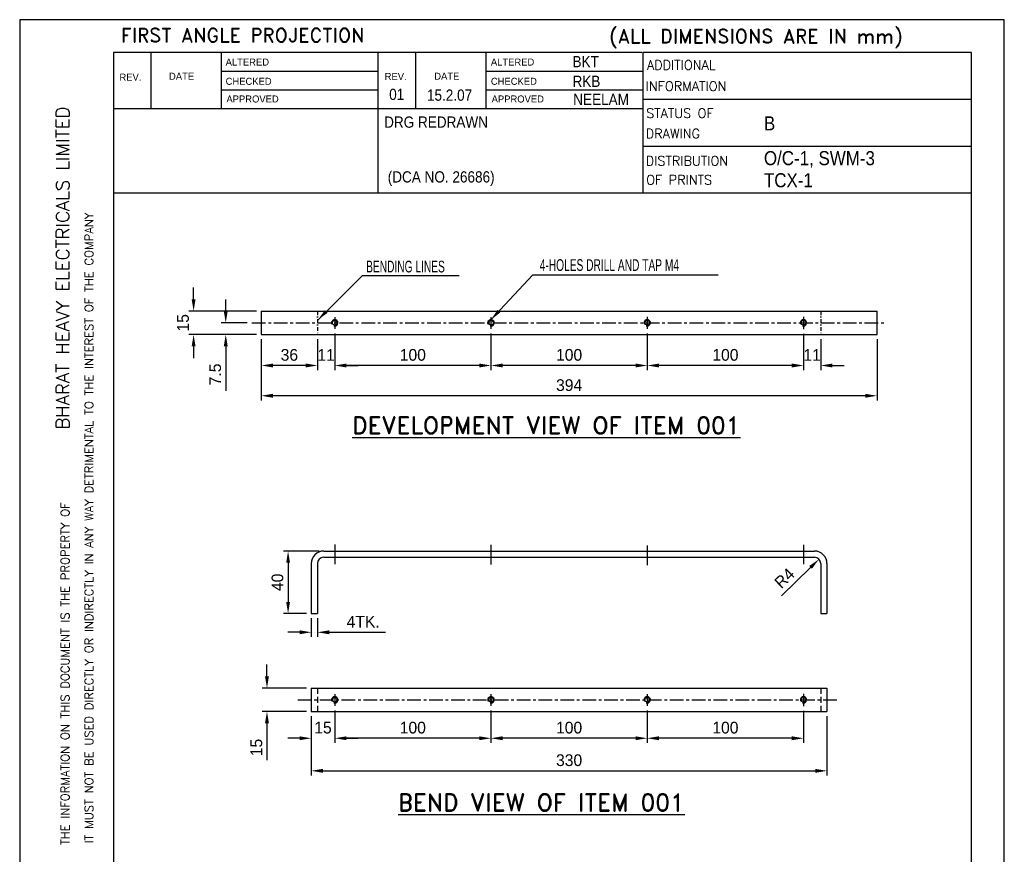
# Model space of a CAD drawing. Extents: x 7539 to 8169, y 912 to 1803.
# Tile 6 of 6: x 7539 to 8169, y 1269 to 1803. Entities that reach past the tile are written whole.
import ezdxf
from ezdxf.enums import TextEntityAlignment as Align

# ---------------------------------------------------------------- set-up
doc = ezdxf.new("R2010")
doc.units = 0
doc.header["$MEASUREMENT"] = 0
for name, pattern in [('CENTER', [2, 1.25, -0.25, 0.25, -0.25]), ('DASHDOT', [1, 0.5, -0.25, 0, -0.25]), ('HIDDEN', [0.375, 0.25, -0.125])]:
    doc.linetypes.add(name, pattern=pattern)
doc.layers.get('0').update_dxf_attribs({"linetype": 'CONTINUOUS'})
doc.layers.get('DEFPOINTS').update_dxf_attribs({"linetype": 'CONTINUOUS'})
for name, color, linetype in [('CENTER', 3, 'CENTER'), ('CHD', 6, 'DASHDOT'), ('DIM', 1, 'CONTINUOUS'), ('HEEDAN', 4, 'HIDDEN'), ('TEXT', 2, 'CONTINUOUS')]:
    doc.layers.add(name, color=color, linetype=linetype)
doc.styles.add('ROMAND', font='romand')
doc.styles.add('ROMANS', font='romans')
doc.dimstyles.get("Standard").update_dxf_attribs({"dimscale": 3, "dimtxt": 2.5, "dimasz": 2.5, "dimexe": 1, "dimexo": 1, "dimgap": 1, "dimtad": 1, "dimdec": 1, "dimzin": 12, "dimdsep": 46, "dimtxsty": 'Standard', "dimcen": 0.09, "dimclrd": 1, "dimclre": 1, "dimclrt": 1, "dimadec": 0, "dimazin": 3, "dimtfac": 1, "dimtdec": 1, "dimtofl": 0, "dimtmove": 0, "dimatfit": 3, "dimfxl": 0, "dimtolj": 1, "dimtzin": 0, "dimarcsym": 0})

# ---------------------------------------------------------------- blocks, each defined once
blk = doc.blocks.new('A4')
for p, q in [((0, 297), (0, 0)), ((210, 297), (0, 297)), ((210, 0), (210, 297)), ((132.79, 290), (20, 290)), ((20, 290), (20, 7)), ((28, 290), (28, 278)), ((43, 290), (43, 277.99)), ((76.4, 290), (76.4, 260)), ((84.4, 290), (84.4, 277.98)), ((99.4, 290), (99.4, 277.98)), ((133, 260), (133, 290)), ((203, 290), (133, 290)), ((203, 7), (203, 290)), ((76.4, 285.99), (43, 285.99)), ((133, 285.97), (99.4, 285.98)), ((20, 282), (20, 282)), ((76.4, 281.99), (43, 281.99)), ((133, 281.97), (99.4, 281.98)), ((203, 280), (133, 280)), ((133, 277.97), (20, 278)), ((203, 270), (133, 270)), ((203, 260), (20, 260))]:
    blk.add_line(p, q)
at = {"style": 'ROMANS', "width": 0.7}
for tag, p in [('NEW_ALT_BY', (55.26, 287.07)), ('OLD_ALT_BY', (111.5, 287.32)), ('NEW_CHD_BY', (55.8, 283.39)), ('OLD_CHD_BY', (111.5, 283.23)), ('NEW_REV_NO', (20.47, 280.69)), ('NEW_REV_DT', (29.91, 280.8)), ('OLD_REV_NO', (77.51, 281.45)), ('OLD_REV_DT', (85.97, 280.5)), ('NEW_APP_BY', (57.03, 279.3)), ('OLD_APP_BY', (113.28, 279.13))]:
    blk.add_attdef(tag, p, '', height=1.5, dxfattribs=at)
at = {"color": 7, "style": 'ROMANS'}
for tag, p, height in [('NEW_ALT_SIGN', (66.32, 287.35), 1), ('OLD_ALT_SIGN', (122.94, 287.73), 1), ('NEW_CHD_SIGN', (67.27, 283.66), 1), ('OLD_CHD_SIGN', (123.22, 283.5), 1), ('NEW_APP_SIGN', (67.95, 279.16), 1), ('OLD_APP_SIGN', (124.72, 279.41), 1), ('DRN_SIGN', (159.64, 55.29), 1), ('CHD_SIGN', (159.2, 49.18), 1), ('APP_SIGN', (159.2, 43.06), 1), ('TITLE1', (42.35, 16.76), 3.5), ('TITLE2', (42.35, 10.55), 3.5)]:
    blk.add_attdef(tag, p, '', height=height, dxfattribs=at)
at = {"style": 'ROMANS'}
for tag, p, height in [('NEW_DCA_NO', (20.9, 275.07), 2), ('OLD_DCA_NO', (78.06, 274.63), 2), ('NEW_DCA_DETAILS', (20.9, 271.39), 1.8), ('OLD_DCA_DETAILS', (78.06, 270.95), 1.8)]:
    blk.add_attdef(tag, p, '', height=height, dxfattribs=at)
for tag, p, width in [('SHTNO', (13.78, 110.33), 0.8), ('REV_NO', (13.8, 101.04), 0.8), ('DRG_NO', (13.88, 72.7), 0.9)]:
    blk.add_attdef(tag, p, '', height=2.8, rotation=90, dxfattribs=dict(at, width=width))
at = {"color": 7, "style": 'ROMANS'}
for tag, height, p in [('DRN_BY', 2, (149.82, 56.82)), ('DRN_DATE', 1.5, (180.8, 56.66)), ('CHD_BY', 2, (149.82, 50.82)), ('CHD_DATE', 1.5, (180.7, 51.14)), ('APP_BY', 2, (149.82, 44.81)), ('APP_DATE', 1.5, (180.7, 44.64)), ('SCALE', 2.5, (100.77, 30.22)), ('ITNO', 2.5, (181.7, 30.87)), ('NOIT', 2.5, (197.04, 30.38)), ('REFTOASSY', 2.5, (147.44, 29.6)), ('REV_NO', 3.5, (197.3, 16.45)), ('SHTNO', 2.5, (157.79, 10.06)), ('NOSHT', 2.5, (199.43, 10.04))]:
    blk.add_attdef(tag, text='', height=height, dxfattribs=at).set_placement(p, align=Align.MIDDLE)
at = {"color": 7, "style": 'ROMANS', "width": 0.8}
blk.add_attdef('WEIGHT', text='', height=2.3, dxfattribs=at).set_placement((119.67, 29.96), align=Align.MIDDLE)
at = {"color": 7, "style": 'ROMANS', "width": 1.5}
blk.add_attdef('DRG_NO', (133.59, 15.09), '', height=3.5, dxfattribs=at)
at = {"layer": 'TEXT'}
for s, height, style, p in [('FIRST ANGLE PROJECTION', 3, 'ROMAND', (21.58, 292.18)), ('(ALL DIMENSIONS ARE IN mm)', 3, 'ROMAND', (125.77, 292.01)), ('ADDITIONAL', 2, 'ROMANS', (133.78, 286.34)), ('INFORMATION', 2, 'ROMANS', (133.51, 281.82)), ('STATUS OF ', 2, 'ROMANS', (133.62, 276.06)), ('DRAWING', 2, 'ROMANS', (133.53, 271.72)), ('DISTRIBUTION', 2, 'ROMANS', (133.53, 265.92)), ('OF PRINTS', 2, 'ROMANS', (133.62, 261.87))]:
    blk.add_text(s, height=height, dxfattribs=dict(at, style=style)).set_placement(p)
for s, p in [('ALTERED', (43.93, 287.22)), ('ALTERED', (100.5, 287.22)), ('DATE', (31.85, 284.2)), ('REV.', (77.85, 284.15)), ('DATE', (88.42, 284.2)), ('REV.', (21.28, 284.01)), ('CHECKED', (43.93, 283.12)), ('CHECKED', (100.5, 283.12)), ('APPROVED', (44.1, 279.35)), ('APPROVED', (100.66, 279.35))]:
    blk.add_text(s, height=1.5, dxfattribs=at).set_placement(p)
at = {"layer": 'TEXT', "style": 'ROMAND', "width": 0.868356}
blk.add_text('BHARAT HEAVY ELECTRICALS LIMITED', height=2.8, rotation=90, dxfattribs=at).set_placement((10.57, 209.62), (10.57, 278.51), align=Align.FIT)
at = {"layer": 'TEXT', "style": 'ROMAND'}
for s, p in [('IT MUST NOT BE USED DIRECTLY OR INDIRECTLY IN ANY WAY DETRIMENTAL TO THE INTEREST OF THE COMPANY', (15.67, 121.4)), ('THE INFORMATION ON THIS DOCUMENT IS THE PROPERTY OF', (10.59, 121.04))]:
    blk.add_text(s, height=1.8, rotation=90, dxfattribs=at).set_placement(p)
blk = doc.blocks.new('*D20')
at = {"layer": 'DEFPOINTS', "color": 0}
for p in [(7693.78, 1601.51), (7729.78, 1601.51), (7693.78, 1581.72)]:
    blk.add_point(p, dxfattribs=at)
at = {"layer": 'DIM', "color": 1, "lineweight": -2}
for p, q in [((7693.78, 1598.51), (7693.78, 1578.72)), ((7729.78, 1598.51), (7729.78, 1578.72)), ((7722.28, 1581.72), (7701.28, 1581.72))]:
    blk.add_line(p, q, dxfattribs=at)
at = {"layer": 'DIM', "color": 1}
for points in [[(7701.28, 1582.97), (7701.28, 1580.47), (7693.78, 1581.72)], [(7722.28, 1582.97), (7722.28, 1580.47), (7729.78, 1581.72)]]:
    blk.add_solid(points, dxfattribs=at)
at = {"layer": 'DIM', "color": 1, "insert": (7711.78, 1588.47), "char_height": 7.5, "attachment_point": 5}
blk.add_mtext('\\A1;36', dxfattribs=at)
blk = doc.blocks.new('*D21')
at = {"layer": 'DEFPOINTS', "color": 0}
for p in [(7729.78, 1601.51), (7740.78, 1605.23), (7729.78, 1581.72)]:
    blk.add_point(p, dxfattribs=at)
at = {"layer": 'DIM', "color": 1, "lineweight": -2}
for p, q in [((7740.78, 1602.23), (7740.78, 1578.72)), ((7729.78, 1598.51), (7729.78, 1578.72)), ((7722.28, 1581.72), (7714.78, 1581.72)), ((7748.28, 1581.72), (7755.78, 1581.72))]:
    blk.add_line(p, q, dxfattribs=at)
at = {"layer": 'DIM', "color": 1}
for points in [[(7722.28, 1582.97), (7722.28, 1580.47), (7729.78, 1581.72)], [(7748.28, 1582.97), (7748.28, 1580.47), (7740.78, 1581.72)]]:
    blk.add_solid(points, dxfattribs=at)
at = {"layer": 'DIM', "color": 1, "insert": (7735.28, 1588.47), "char_height": 7.5, "attachment_point": 5}
blk.add_mtext('\\A1;11', dxfattribs=at)
blk = doc.blocks.new('*D22')
at = {"layer": 'DEFPOINTS', "color": 0}
for p in [(7740.78, 1605.23), (7840.78, 1605.2), (7740.78, 1581.72)]:
    blk.add_point(p, dxfattribs=at)
at = {"layer": 'DIM', "color": 1, "lineweight": -2}
for p, q in [((7740.78, 1602.23), (7740.78, 1578.72)), ((7840.78, 1602.2), (7840.78, 1578.72)), ((7833.28, 1581.72), (7748.28, 1581.72))]:
    blk.add_line(p, q, dxfattribs=at)
at = {"layer": 'DIM', "color": 1}
for points in [[(7748.28, 1582.97), (7748.28, 1580.47), (7740.78, 1581.72)], [(7833.28, 1582.97), (7833.28, 1580.47), (7840.78, 1581.72)]]:
    blk.add_solid(points, dxfattribs=at)
at = {"layer": 'DIM', "color": 1, "insert": (7790.78, 1588.47), "char_height": 7.5, "attachment_point": 5}
blk.add_mtext('\\A1;100', dxfattribs=at)
blk = doc.blocks.new('*D23')
at = {"layer": 'DEFPOINTS', "color": 0}
for p in [(7840.78, 1605.14), (7940.78, 1605.14), (7840.78, 1581.72)]:
    blk.add_point(p, dxfattribs=at)
at = {"layer": 'DIM', "color": 1, "lineweight": -2}
for p, q in [((7840.78, 1602.14), (7840.78, 1578.72)), ((7940.78, 1602.14), (7940.78, 1578.72)), ((7933.28, 1581.72), (7848.28, 1581.72))]:
    blk.add_line(p, q, dxfattribs=at)
at = {"layer": 'DIM', "color": 1}
for points in [[(7848.28, 1582.97), (7848.28, 1580.47), (7840.78, 1581.72)], [(7933.28, 1582.97), (7933.28, 1580.47), (7940.78, 1581.72)]]:
    blk.add_solid(points, dxfattribs=at)
at = {"layer": 'DIM', "color": 1, "insert": (7890.78, 1588.47), "char_height": 7.5, "attachment_point": 5}
blk.add_mtext('\\A1;100', dxfattribs=at)
blk = doc.blocks.new('*D24')
at = {"layer": 'DEFPOINTS', "color": 0}
for p in [(7940.78, 1604.98), (8040.78, 1604.98), (7940.78, 1581.72)]:
    blk.add_point(p, dxfattribs=at)
at = {"layer": 'DIM', "color": 1, "lineweight": -2}
for p, q in [((7940.78, 1601.98), (7940.78, 1578.72)), ((8040.78, 1601.98), (8040.78, 1578.72)), ((8033.28, 1581.72), (7948.28, 1581.72))]:
    blk.add_line(p, q, dxfattribs=at)
at = {"layer": 'DIM', "color": 1}
for points in [[(7948.28, 1582.97), (7948.28, 1580.47), (7940.78, 1581.72)], [(8033.28, 1582.97), (8033.28, 1580.47), (8040.78, 1581.72)]]:
    blk.add_solid(points, dxfattribs=at)
at = {"layer": 'DIM', "color": 1, "insert": (7990.78, 1588.47), "char_height": 7.5, "attachment_point": 5}
blk.add_mtext('\\A1;100', dxfattribs=at)
blk = doc.blocks.new('*D25')
at = {"layer": 'DEFPOINTS', "color": 0}
for p in [(8040.78, 1604.98), (8051.78, 1601.51), (8040.78, 1581.71)]:
    blk.add_point(p, dxfattribs=at)
at = {"layer": 'DIM', "color": 1, "lineweight": -2}
for p, q in [((8040.78, 1601.98), (8040.78, 1578.71)), ((8051.78, 1598.51), (8051.78, 1578.71)), ((8033.28, 1581.71), (8025.78, 1581.71)), ((8059.28, 1581.71), (8066.78, 1581.71))]:
    blk.add_line(p, q, dxfattribs=at)
at = {"layer": 'DIM', "color": 1}
for points in [[(8033.28, 1582.96), (8033.28, 1580.46), (8040.78, 1581.71)], [(8059.28, 1582.96), (8059.28, 1580.46), (8051.78, 1581.71)]]:
    blk.add_solid(points, dxfattribs=at)
at = {"layer": 'DIM', "color": 1, "insert": (8046.28, 1588.46), "char_height": 7.5, "attachment_point": 5}
blk.add_mtext('\\A1;11', dxfattribs=at)
blk = doc.blocks.new('*D26')
at = {"layer": 'DEFPOINTS', "color": 0}
for p in [(7693.78, 1601.51), (8087.78, 1601.51), (7693.78, 1562.36)]:
    blk.add_point(p, dxfattribs=at)
at = {"layer": 'DIM', "color": 1, "lineweight": -2}
for p, q in [((7693.78, 1598.51), (7693.78, 1559.36)), ((8087.78, 1598.51), (8087.78, 1559.36)), ((8080.28, 1562.36), (7701.28, 1562.36))]:
    blk.add_line(p, q, dxfattribs=at)
at = {"layer": 'DIM', "color": 1}
for points in [[(7701.28, 1563.61), (7701.28, 1561.11), (7693.78, 1562.36)], [(8080.28, 1563.61), (8080.28, 1561.11), (8087.78, 1562.36)]]:
    blk.add_solid(points, dxfattribs=at)
at = {"layer": 'DIM', "color": 1, "insert": (7890.78, 1569.11), "char_height": 7.5, "attachment_point": 5}
blk.add_mtext('\\A1;394', dxfattribs=at)
blk = doc.blocks.new('*D27')
at = {"layer": 'DEFPOINTS', "color": 0}
for p in [(7687.87, 1609.01), (7671.09, 1601.51), (7693.78, 1601.51)]:
    blk.add_point(p, dxfattribs=at)
at = {"layer": 'DIM', "color": 1, "lineweight": -2}
for p, q in [((7671.09, 1616.51), (7671.09, 1624.01)), ((7684.87, 1609.01), (7668.09, 1609.01)), ((7690.78, 1601.51), (7668.09, 1601.51)), ((7671.09, 1594.01), (7671.09, 1565.51))]:
    blk.add_line(p, q, dxfattribs=at)
at = {"layer": 'DIM', "color": 1}
for points in [[(7669.84, 1616.51), (7672.34, 1616.51), (7671.09, 1609.01)], [(7669.84, 1594.01), (7672.34, 1594.01), (7671.09, 1601.51)]]:
    blk.add_solid(points, dxfattribs=at)
at = {"layer": 'DIM', "color": 1, "insert": (7664.34, 1576.01), "char_height": 7.5, "attachment_point": 5, "rotation": 90}
blk.add_mtext('\\A1;7.5', dxfattribs=at)
blk = doc.blocks.new('*D28')
at = {"layer": 'DEFPOINTS', "color": 0}
for p in [(7693.78, 1616.51), (7650.52, 1601.51), (7693.78, 1601.51)]:
    blk.add_point(p, dxfattribs=at)
at = {"layer": 'DIM', "color": 1, "lineweight": -2}
for p, q in [((7650.52, 1624.01), (7650.52, 1631.51)), ((7690.78, 1616.51), (7647.52, 1616.51)), ((7690.78, 1601.51), (7647.52, 1601.51)), ((7650.52, 1594.01), (7650.52, 1586.51))]:
    blk.add_line(p, q, dxfattribs=at)
at = {"layer": 'DIM', "color": 1}
for points in [[(7649.27, 1624.01), (7651.77, 1624.01), (7650.52, 1616.51)], [(7649.27, 1594.01), (7651.77, 1594.01), (7650.52, 1601.51)]]:
    blk.add_solid(points, dxfattribs=at)
at = {"layer": 'DIM', "color": 1, "insert": (7643.77, 1609.01), "char_height": 7.5, "attachment_point": 5, "rotation": 90}
blk.add_mtext('\\A1;15', dxfattribs=at)
blk = doc.blocks.new('*D29')
at = {"layer": 'DEFPOINTS', "color": 0}
for p in [(7733.78, 1463.02), (7710.96, 1423.02), (7725.78, 1423.02)]:
    blk.add_point(p, dxfattribs=at)
at = {"layer": 'DIM', "color": 1, "lineweight": -2}
for p, q in [((7730.78, 1463.02), (7707.96, 1463.02)), ((7710.96, 1455.52), (7710.96, 1430.52)), ((7722.78, 1423.02), (7707.96, 1423.02))]:
    blk.add_line(p, q, dxfattribs=at)
at = {"layer": 'DIM', "color": 1}
for points in [[(7709.71, 1455.52), (7712.21, 1455.52), (7710.96, 1463.02)], [(7709.71, 1430.52), (7712.21, 1430.52), (7710.96, 1423.02)]]:
    blk.add_solid(points, dxfattribs=at)
at = {"layer": 'DIM', "color": 1, "insert": (7704.21, 1443.02), "char_height": 7.5, "attachment_point": 5, "rotation": 90}
blk.add_mtext('\\A1;40', dxfattribs=at)
blk = doc.blocks.new('*D30')
at = {"layer": 'DEFPOINTS', "color": 0}
for p in [(7725.78, 1423.02), (7729.78, 1423.02), (7729.78, 1411.08)]:
    blk.add_point(p, dxfattribs=at)
at = {"layer": 'DIM', "color": 1, "lineweight": -2}
for p, q in [((7725.78, 1420.02), (7725.78, 1408.08)), ((7729.78, 1420.02), (7729.78, 1408.08)), ((7718.28, 1411.08), (7710.78, 1411.08)), ((7737.28, 1411.08), (7773.28, 1411.08))]:
    blk.add_line(p, q, dxfattribs=at)
at = {"layer": 'DIM', "color": 1}
for points in [[(7718.28, 1412.33), (7718.28, 1409.83), (7725.78, 1411.08)], [(7737.28, 1412.33), (7737.28, 1409.83), (7729.78, 1411.08)]]:
    blk.add_solid(points, dxfattribs=at)
at = {"layer": 'DIM', "color": 1, "insert": (7759.03, 1417.83), "char_height": 7.5, "attachment_point": 5}
blk.add_mtext('\\A1;4TK.', dxfattribs=at)
blk = doc.blocks.new('*D31')
at = {"layer": 'DEFPOINTS', "color": 0}
for p in [(7725.78, 1375.37), (7697.45, 1360.37), (7725.78, 1360.37)]:
    blk.add_point(p, dxfattribs=at)
at = {"layer": 'DIM', "color": 1, "lineweight": -2}
for p, q in [((7697.45, 1382.87), (7697.45, 1390.37)), ((7722.78, 1375.37), (7694.45, 1375.37)), ((7722.78, 1360.37), (7694.45, 1360.37)), ((7697.45, 1352.87), (7697.45, 1329.37))]:
    blk.add_line(p, q, dxfattribs=at)
at = {"layer": 'DIM', "color": 1}
for points in [[(7696.2, 1382.87), (7698.7, 1382.87), (7697.45, 1375.37)], [(7696.2, 1352.87), (7698.7, 1352.87), (7697.45, 1360.37)]]:
    blk.add_solid(points, dxfattribs=at)
at = {"layer": 'DIM', "color": 1, "insert": (7690.7, 1337.37), "char_height": 7.5, "attachment_point": 5, "rotation": 90}
blk.add_mtext('\\A1;15', dxfattribs=at)
blk = doc.blocks.new('*D32')
at = {"layer": 'DEFPOINTS', "color": 0}
for p in [(7740.78, 1364.09), (7725.78, 1360.37), (7725.78, 1343.3)]:
    blk.add_point(p, dxfattribs=at)
at = {"layer": 'DIM', "color": 1, "lineweight": -2}
for p, q in [((7740.78, 1361.09), (7740.78, 1340.3)), ((7725.78, 1357.37), (7725.78, 1340.3)), ((7718.28, 1343.3), (7710.78, 1343.3)), ((7748.28, 1343.3), (7755.78, 1343.3))]:
    blk.add_line(p, q, dxfattribs=at)
at = {"layer": 'DIM', "color": 1}
for points in [[(7718.28, 1344.55), (7718.28, 1342.05), (7725.78, 1343.3)], [(7748.28, 1344.55), (7748.28, 1342.05), (7740.78, 1343.3)]]:
    blk.add_solid(points, dxfattribs=at)
at = {"layer": 'DIM', "color": 1, "insert": (7733.28, 1350.05), "char_height": 7.5, "attachment_point": 5}
blk.add_mtext('\\A1;15', dxfattribs=at)
blk = doc.blocks.new('*D33')
at = {"layer": 'DEFPOINTS', "color": 0}
for p in [(7740.78, 1364.09), (7840.78, 1364.06), (7740.78, 1343.3)]:
    blk.add_point(p, dxfattribs=at)
at = {"layer": 'DIM', "color": 1, "lineweight": -2}
for p, q in [((7740.78, 1361.09), (7740.78, 1340.3)), ((7840.78, 1361.06), (7840.78, 1340.3)), ((7833.28, 1343.3), (7748.28, 1343.3))]:
    blk.add_line(p, q, dxfattribs=at)
at = {"layer": 'DIM', "color": 1}
for points in [[(7748.28, 1344.55), (7748.28, 1342.05), (7740.78, 1343.3)], [(7833.28, 1344.55), (7833.28, 1342.05), (7840.78, 1343.3)]]:
    blk.add_solid(points, dxfattribs=at)
at = {"layer": 'DIM', "color": 1, "insert": (7790.78, 1350.05), "char_height": 7.5, "attachment_point": 5}
blk.add_mtext('\\A1;100', dxfattribs=at)
blk = doc.blocks.new('*D34')
at = {"layer": 'DEFPOINTS', "color": 0}
for p in [(7840.78, 1364), (7940.78, 1364), (7840.78, 1343.3)]:
    blk.add_point(p, dxfattribs=at)
at = {"layer": 'DIM', "color": 1, "lineweight": -2}
for p, q in [((7840.78, 1361), (7840.78, 1340.3)), ((7940.78, 1361), (7940.78, 1340.3)), ((7933.28, 1343.3), (7848.28, 1343.3))]:
    blk.add_line(p, q, dxfattribs=at)
at = {"layer": 'DIM', "color": 1}
for points in [[(7848.28, 1344.55), (7848.28, 1342.05), (7840.78, 1343.3)], [(7933.28, 1344.55), (7933.28, 1342.05), (7940.78, 1343.3)]]:
    blk.add_solid(points, dxfattribs=at)
at = {"layer": 'DIM', "color": 1, "insert": (7890.78, 1350.05), "char_height": 7.5, "attachment_point": 5}
blk.add_mtext('\\A1;100', dxfattribs=at)
blk = doc.blocks.new('*D35')
at = {"layer": 'DEFPOINTS', "color": 0}
for p in [(7940.78, 1363.84), (8040.78, 1363.84), (7940.78, 1343.3)]:
    blk.add_point(p, dxfattribs=at)
at = {"layer": 'DIM', "color": 1, "lineweight": -2}
for p, q in [((7940.78, 1360.84), (7940.78, 1340.3)), ((8040.78, 1360.84), (8040.78, 1340.3)), ((8033.28, 1343.3), (7948.28, 1343.3))]:
    blk.add_line(p, q, dxfattribs=at)
at = {"layer": 'DIM', "color": 1}
for points in [[(7948.28, 1344.55), (7948.28, 1342.05), (7940.78, 1343.3)], [(8033.28, 1344.55), (8033.28, 1342.05), (8040.78, 1343.3)]]:
    blk.add_solid(points, dxfattribs=at)
at = {"layer": 'DIM', "color": 1, "insert": (7990.78, 1350.05), "char_height": 7.5, "attachment_point": 5}
blk.add_mtext('\\A1;100', dxfattribs=at)
blk = doc.blocks.new('*D36')
at = {"layer": 'DEFPOINTS', "color": 0}
for p in [(7725.78, 1360.37), (8055.78, 1360.37), (8055.78, 1322.47)]:
    blk.add_point(p, dxfattribs=at)
at = {"layer": 'DIM', "color": 1, "lineweight": -2}
for p, q in [((7725.78, 1357.37), (7725.78, 1319.47)), ((8055.78, 1357.37), (8055.78, 1319.47)), ((7733.28, 1322.47), (8048.28, 1322.47))]:
    blk.add_line(p, q, dxfattribs=at)
at = {"layer": 'DIM', "color": 1}
for points in [[(7733.28, 1323.72), (7733.28, 1321.22), (7725.78, 1322.47)], [(8048.28, 1323.72), (8048.28, 1321.22), (8055.78, 1322.47)]]:
    blk.add_solid(points, dxfattribs=at)
at = {"layer": 'DIM', "color": 1, "insert": (7890.78, 1329.22), "char_height": 7.5, "attachment_point": 5}
blk.add_mtext('\\A1;330', dxfattribs=at)
blk = doc.blocks.new('*D37')
at = {"layer": 'DEFPOINTS', "color": 0}
for p in [(8050.65, 1457.81), (8047.78, 1455.02)]:
    blk.add_point(p, dxfattribs=at)
at = {"layer": 'DIM', "color": 1, "lineweight": -2}
blk.add_line((8026.66, 1434.42), (8045.28, 1452.57), dxfattribs=at)
at = {"layer": 'DIM', "color": 1}
blk.add_solid([(8044.4, 1453.47), (8046.15, 1451.68), (8050.65, 1457.81)], dxfattribs=at)
at = {"layer": 'DIM', "color": 1, "insert": (8028.57, 1445.71), "char_height": 7.5, "attachment_point": 5, "rotation": 44.28156}
blk.add_mtext('\\A1;R4', dxfattribs=at)

msp = doc.modelspace()

# ---------------------------------------------------------------- linework, layer by layer
for p, q in [((7693.78, 1616.51), (7693.78, 1601.51)), ((7693.78, 1616.51), (8087.78, 1616.51)), ((8087.78, 1601.51), (8087.78, 1616.51)), ((7693.78, 1601.51), (8087.78, 1601.51)), ((7733.78, 1463.02), (8047.78, 1463.02)), ((7733.78, 1459.02), (8047.78, 1459.02)), ((7725.78, 1455.02), (7725.78, 1423.02)), ((7729.78, 1455.02), (7729.78, 1423.02)), ((8051.78, 1455.02), (8051.78, 1423.02)), ((8055.78, 1455.02), (8055.78, 1423.02)), ((7725.78, 1423.02), (7729.78, 1423.02)), ((8051.78, 1423.02), (8055.78, 1423.02)), ((7725.78, 1375.37), (8055.78, 1375.37)), ((7725.78, 1375.37), (7725.78, 1360.37)), ((8055.78, 1375.37), (8055.78, 1360.37)), ((7725.78, 1360.37), (8055.78, 1360.37))]:
    msp.add_line(p, q)
for centre in [(7740.78, 1609.01), (7840.78, 1609.01), (7940.78, 1609.01), (8040.78, 1609.01), (7740.78, 1367.87), (7840.78, 1367.87), (7940.78, 1367.87), (8040.78, 1367.87)]:
    msp.add_circle(centre, 1.5)
for centre, radius, start, end in [((7740.78, 1609.01), 2, 251.9725, 207.66634), ((7840.78, 1609.01), 2, 251.9725, 207.66634), ((7940.78, 1609.01), 2, 251.9725, 207.66634), ((8040.78, 1609.01), 2, 251.9725, 207.66634), ((7733.78, 1455.02), 8, 90, 180), ((8047.78, 1455.02), 8, 0, 90), ((7733.78, 1455.02), 4, 90, 180), ((8047.78, 1455.02), 4, 0, 90), ((7740.78, 1367.87), 2, 251.9725, 207.66634), ((7840.78, 1367.87), 2, 251.9725, 207.66634), ((7940.78, 1367.87), 2, 251.9725, 207.66634), ((8040.78, 1367.87), 2, 251.9725, 207.66634)]:
    msp.add_arc(centre, radius, start, end)
at = {"layer": 'CENTER', "ltscale": 7}
for p, q in [((7687.87, 1609.01), (8092.75, 1609.01)), ((7717.24, 1367.87), (8063.51, 1367.87))]:
    msp.add_line(p, q, dxfattribs=at)
at = {"layer": 'CENTER', "ltscale": 10}
for p, q in [((7740.78, 1612.59), (7740.78, 1605.23)), ((7840.78, 1612.65), (7840.78, 1605.2)), ((7940.78, 1612.74), (7940.78, 1605.14)), ((8040.78, 1612.78), (8040.78, 1604.98)), ((7740.78, 1467.12), (7740.78, 1453.42)), ((7840.78, 1467.01), (7840.78, 1452.39)), ((7940.78, 1466.56), (7940.78, 1453.98)), ((8040.78, 1467.08), (8040.78, 1453.53)), ((7740.78, 1371.46), (7740.78, 1364.09)), ((7840.78, 1371.51), (7840.78, 1364.06)), ((7940.78, 1371.6), (7940.78, 1364)), ((8040.78, 1371.64), (8040.78, 1363.84))]:
    msp.add_line(p, q, dxfattribs=at)
at = {"layer": 'CHD', "ltscale": 5}
for p, q in [((7729.78, 1616.51), (7729.78, 1601.51)), ((8051.78, 1616.51), (8051.78, 1601.51))]:
    msp.add_line(p, q, dxfattribs=at)
at = {"layer": 'DIM'}
for p, q in [((7758.63, 1639.3), (7820.45, 1639.3)), ((7867.5, 1639.61), (7986.22, 1639.61))]:
    msp.add_line(p, q, dxfattribs=at)
at = {"layer": 'HEEDAN', "linetype": 'HIDDEN', "ltscale": 15}
for p, q in [((7729.78, 1375.37), (7729.78, 1360.37)), ((8051.78, 1375.37), (8051.78, 1360.37))]:
    msp.add_line(p, q, dxfattribs=at)

# ---------------------------------------------------------------- block references
at = {"xscale": 3, "yscale": 3, "zscale": 3}
msp.add_blockref('A4', (7539.23, 911.89), dxfattribs=at)

# ---------------------------------------------------------------- texts
at = {"layer": 'DIM', "width": 0.65}
for s, p in [('BENDING LINES', (7760.91, 1641.25)), ('4-HOLES DRILL AND TAP M4', (7871.98, 1642.21))]:
    msp.add_text(s, height=7.5, dxfattribs=at).set_placement(p)
at = {"layer": 'TEXT', "width": 0.9}
for s, height, p in [('BKT', 7.2, (7892.96, 1772.48)), ('RKB', 7.2, (7892.96, 1759.88)), ('01', 7.2, (7775.66, 1751.54)), ('15.2.07', 7.2, (7799.83, 1751.06)), ('NEELAM', 7.2, (7893.43, 1748.3)), ('DRG REDRAWN ', 7.2, (7772.42, 1733.79)), ('B', 9, (8015.43, 1732.1)), ('O/C-1, SWM-3', 9, (8015.43, 1709.84)), ('(DCA NO. 26686)', 7.2, (7774.72, 1698.75)), ('TCX-1', 9, (8015.43, 1695.7))]:
    msp.add_text(s, height=height, dxfattribs=at).set_placement(p)
at = {"layer": 'TEXT', "ltscale": 4, "style": 'ROMAND'}
for s, p in [('%%UDEVELOPMENT VIEW OF ITEM 001', (7751.98, 1537.94)), ('%%UBEND VIEW OF ITEM 001', (7781.39, 1296.75))]:
    msp.add_text(s, height=11, dxfattribs=at).set_placement(p)

# ---------------------------------------------------------------- dimensions: what is measured, and where the dimension line sits
at = {"layer": 'DIM'}
dim = msp.add_linear_dim(base=(7650.52, 1601.51), p1=(7693.78, 1616.51), p2=(7693.78, 1601.51), angle=90, dimstyle='Standard', dxfattribs=at)
dim.commit()
dim.dimension.update_dxf_attribs({"geometry": '*D28', "text_midpoint": (7650.52, 1609.01), "dimtype": 160})
for base, p1, p2, picture, middle in [((7671.09, 1601.51), (7687.87, 1609.01), (7693.78, 1601.51), '*D27', (7664.34, 1576.01)), ((7710.96, 1423.02), (7733.78, 1463.02), (7725.78, 1423.02), '*D29', (7704.21, 1443.02)), ((7697.45, 1360.37), (7725.78, 1375.37), (7725.78, 1360.37), '*D31', (7690.7, 1337.37))]:
    dim = msp.add_linear_dim(base=base, p1=p1, p2=p2, angle=90, dimstyle='Standard', dxfattribs=at)
    dim.commit()
    dim.dimension.update_dxf_attribs({"geometry": picture, "text_midpoint": middle})
for base, p1, p2, picture, middle in [((7693.78, 1581.72), (7729.78, 1601.51), (7693.78, 1601.51), '*D20', (7711.78, 1588.47)), ((7693.78, 1562.36), (8087.78, 1601.51), (7693.78, 1601.51), '*D26', (7890.78, 1569.11)), ((7740.78, 1581.72), (7840.78, 1605.2), (7740.78, 1605.23), '*D22', (7790.78, 1588.47)), ((7840.78, 1581.72), (7940.78, 1605.14), (7840.78, 1605.14), '*D23', (7890.78, 1588.47)), ((7940.78, 1581.72), (8040.78, 1604.98), (7940.78, 1604.98), '*D24', (7990.78, 1588.47)), ((7740.78, 1343.3), (7840.78, 1364.06), (7740.78, 1364.09), '*D33', (7790.78, 1350.05)), ((7840.78, 1343.3), (7940.78, 1364), (7840.78, 1364), '*D34', (7890.78, 1350.05)), ((7940.78, 1343.3), (8040.78, 1363.84), (7940.78, 1363.84), '*D35', (7990.78, 1350.05)), ((8055.78, 1322.47), (7725.78, 1360.37), (8055.78, 1360.37), '*D36', (7890.78, 1329.22))]:
    dim = msp.add_linear_dim(base=base, p1=p1, p2=p2, dimstyle='Standard', dxfattribs=at)
    dim.commit()
    dim.dimension.update_dxf_attribs({"geometry": picture, "text_midpoint": middle})
for base, p1, p2, picture, middle in [((7729.78, 1581.72), (7740.78, 1605.23), (7729.78, 1601.51), '*D21', (7735.28, 1581.72)), ((8040.78, 1581.71), (8051.78, 1601.51), (8040.78, 1604.98), '*D25', (8046.28, 1581.71)), ((7725.78, 1343.3), (7740.78, 1364.09), (7725.78, 1360.37), '*D32', (7733.28, 1343.3))]:
    dim = msp.add_linear_dim(base=base, p1=p1, p2=p2, dimstyle='Standard', dxfattribs=at)
    dim.commit()
    dim.dimension.update_dxf_attribs({"geometry": picture, "text_midpoint": middle, "dimtype": 160})
dim = msp.add_radius_dim(center=(8047.78, 1455.02), mpoint=(8050.65, 1457.81), dimstyle='Standard', override={"dimtmove": 1}, dxfattribs=at)
dim.commit()
dim.dimension.update_dxf_attribs({"geometry": '*D37', "text_midpoint": (8033.28, 1440.88), "dimtype": 164})
dim = msp.add_linear_dim(base=(7729.78, 1411.08), p1=(7725.78, 1423.02), p2=(7729.78, 1423.02), text='<>TK.', dimstyle='Standard', dxfattribs=at)
dim.commit()
dim.dimension.update_dxf_attribs({"geometry": '*D30', "text_midpoint": (7759.03, 1417.83)})

# ---------------------------------------------------------------- leaders
for points in [[(7730.12, 1611.01), (7758.63, 1639.3)], [(7840.78, 1611.01), (7867.5, 1639.61)]]:
    msp.add_leader(points, dimstyle='Standard', override={"dimgap": 1, "dimtad": 0}, dxfattribs=at)

doc.saveas('drawing.dxf')
